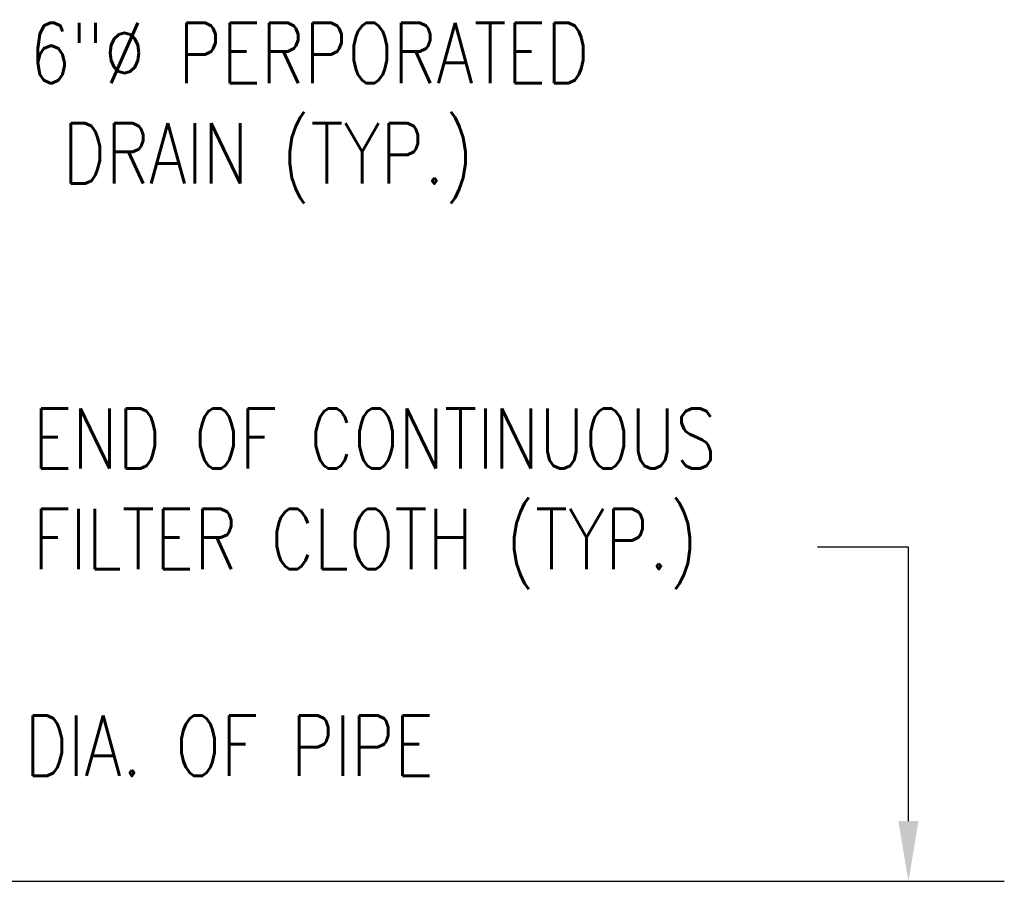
# Model space of a CAD drawing. Header units: inches. Extents: x -9715 to 32893, y -15613 to -1138.
# Tile 204 of 256: x 9070 to 9135, y -5426 to -5369. Entities that reach past the tile are written whole.
import ezdxf

# ---------------------------------------------------------------- set-up
doc = ezdxf.new("R2010")
doc.units = ezdxf.units.IN
doc.header["$MEASUREMENT"] = 0
doc.layers.add('S-ANNO-DIMS', color=2, linetype='Continuous')
doc.layers.add('S-ANNO-TEXT', color=2, linetype='Continuous')
doc.styles.add('125', font='romans.shx', dxfattribs={"width": 0.8, "height": 2})

msp = doc.modelspace()

# ---------------------------------------------------------------- linework, layer by layer
at = {"layer": 'S-ANNO-DIMS'}
for p, q in [((9128.85626, -5404.04223), (9122.82353, -5404.04223)), ((9128.85626, -5422.21993), (9128.85626, -5404.04223)), ((9042.18354, -5426.21993), (9135.22123, -5426.21993))]:
    msp.add_line(p, q, dxfattribs=at)
msp.add_solid([(9129.52293, -5422.21993), (9128.18959, -5422.21993), (9128.85626, -5426.21993)], dxfattribs=at)

# ---------------------------------------------------------------- texts
at = {"layer": 'S-ANNO-DIMS', "style": '125', "width": 0.8}
msp.add_text('DIA. OF PIPE', height=4, dxfattribs=at).set_placement((9070.17965, -5419.21993))
at = {"layer": 'S-ANNO-TEXT', "char_height": 4, "attachment_point": 1, "style": '125'}
for s, insert, width in [('6"%%C PERPORATED  DRAIN (TYP.)', (9070.50544, -5369.24104), 40.5333331), ('END OF CONTINUOUS FILTER CLOTH (TYP.)', (9070.7391, -5394.83103), 51.1888728)]:
    msp.add_mtext(s, dxfattribs=dict(at, insert=insert, width=width))

doc.saveas('drawing.dxf')
